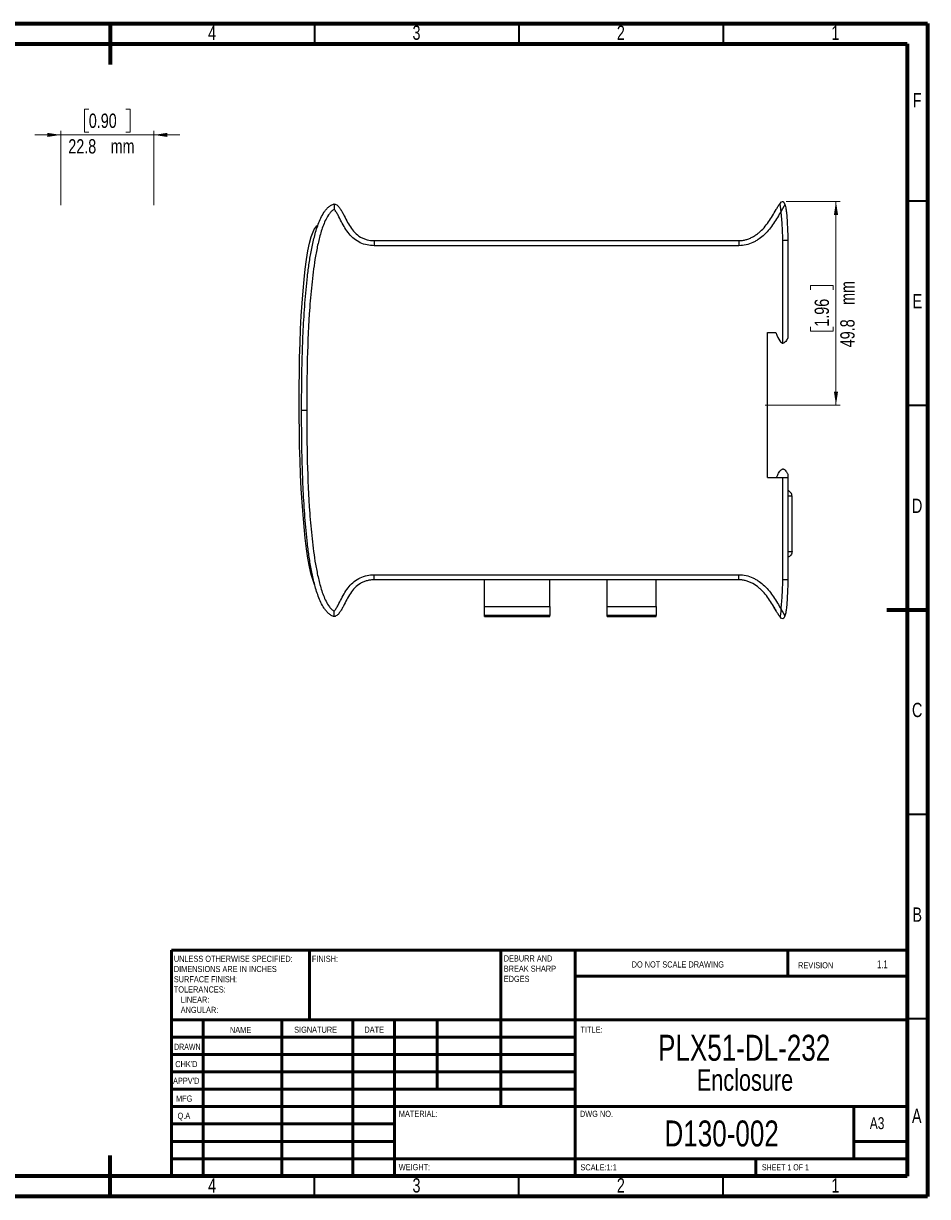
# Model space of a CAD drawing. Header units: millimetres. Extents: x 15 to 415, y 5 to 292.
# Tile 3 of 3: x 194 to 415, y 5 to 292. Entities that reach past the tile are written whole.
import ezdxf

# ---------------------------------------------------------------- set-up
doc = ezdxf.new("R2010")
doc.units = ezdxf.units.MM
doc.header["$PDSIZE"] = -1
doc.styles.add('SLDTEXTSTYLE0', font='TXT', dxfattribs={"width": 0.75})
doc.styles.add('SLDTEXTSTYLE1', font='TXT', dxfattribs={"width": 0.686449})
doc.styles.add('SLDTEXTSTYLE2', font='TXT', dxfattribs={"width": 0.6875})
doc.dimstyles.new('SLDDIMSTYLE0', dxfattribs={"dimtxt": 3.5, "dimasz": 3.302, "dimexe": 0, "dimexo": 0.0625, "dimgap": 0.875, "dimtad": 1, "dimdec": 1, "dimrnd": 1e-09, "dimzin": 12, "dimdsep": 46, "dimtxsty": 'SLDTEXTSTYLE0', "dimsah": 1, "dimcen": 0.09, "dimadec": 0, "dimazin": 3, "dimtfac": 1, "dimtdec": 1, "dimtofl": 0, "dimtmove": 0, "dimatfit": 3, "dimfxl": 1, "dimfrac": 2, "dimtolj": 1, "dimtzin": 12, "dimarcsym": 0})
doc.dimstyles.new('SLDDIMSTYLE2', dxfattribs={"dimtxt": 3.5, "dimasz": 3.302, "dimexe": 0, "dimexo": 0.0625, "dimgap": 0.875, "dimtad": 1, "dimdec": 1, "dimrnd": 1e-09, "dimzin": 12, "dimdsep": 46, "dimtxsty": 'SLDTEXTSTYLE0', "dimsah": 1, "dimcen": 0.09, "dimadec": 0, "dimazin": 3, "dimtfac": 1, "dimtdec": 1, "dimtmove": 0, "dimatfit": 0, "dimfxl": 1, "dimfrac": 2, "dimtolj": 1, "dimtzin": 12, "dimarcsym": 0})

# ---------------------------------------------------------------- blocks, each defined once
blk = doc.blocks.new('SW_NOTE_0')
at = {"color": 0, "linetype": 'Continuous', "lineweight": 0, "char_height": 1.5, "attachment_point": 1, "style": 'SLDTEXTSTYLE0'}
for s, insert in [('UNLESS OTHERWISE SPECIFIED:', (0, 1.93)), ('DIMENSIONS ARE IN INCHES', (0, -0.57)), ('TOLERANCES:', (0, -5.57)), ('SURFACE FINISH:', (0, -3.07)), ('LINEAR:', (1.69, -8.07)), ('ANGULAR:', (1.69, -10.57))]:
    blk.add_mtext(s, dxfattribs=dict(at, insert=insert))
blk = doc.blocks.new('SW_NOTE_0_1')
at = {"color": 0, "linetype": 'Continuous', "lineweight": 0, "char_height": 1.5, "attachment_point": 1, "style": 'SLDTEXTSTYLE0'}
for s, insert in [('DEBURR AND', (0, 1.93)), ('BREAK SHARP', (0, -0.57)), ('EDGES', (0, -3.07))]:
    blk.add_mtext(s, dxfattribs=dict(at, insert=insert))
blk = doc.blocks.new('SW_NOTE_0_2')
at = {"color": 0, "linetype": 'Continuous', "lineweight": 0, "attachment_point": 2, "style": 'SLDTEXTSTYLE0'}
for s, insert, char_height in [('PLX51-DL-232', (26.09, 8.19), 6.35), ('Enclosure', (26.3, -0.23), 5.292)]:
    blk.add_mtext(s, dxfattribs=dict(at, insert=insert, char_height=char_height))
blk = doc.blocks.new('_D_2')
at = {"color": 7, "linetype": 'Continuous', "lineweight": 0}
for p, q in [((209.79, 271), (208.73, 271)), ((208.73, 271), (208.73, 265.44)), ((218.84, 271), (219.91, 271)), ((219.91, 271), (219.91, 265.44)), ((202.92, 264.74), (196.57, 264.74)), ((202.92, 247.53), (202.92, 265.74)), ((202.92, 264.74), (225.72, 264.74)), ((208.73, 265.44), (209.79, 265.44)), ((219.91, 265.44), (218.84, 265.44)), ((225.72, 247.53), (225.72, 265.74)), ((225.72, 264.74), (232.07, 264.74))]:
    blk.add_line(p, q, dxfattribs=at)
at = {"color": 7, "linetype": 'Continuous', "lineweight": 18}
for points in [[(202.92, 264.74), (199.62, 265.24), (199.62, 264.23)], [(225.72, 264.74), (229.02, 264.23), (229.02, 265.24)]]:
    blk.add_solid(points, dxfattribs=at)
at = {"color": 7, "linetype": 'Continuous', "lineweight": 18, "char_height": 3.5, "attachment_point": 1, "style": 'SLDTEXTSTYLE0'}
for s, insert in [('0.90', (209.79, 269.95)), ('22.8', (204.77, 263.69)), ('mm', (215.13, 263.69))]:
    blk.add_mtext(s, dxfattribs=dict(at, insert=insert))
blk = doc.blocks.new('_D_3')
at = {"color": 7, "linetype": 'Continuous', "lineweight": 0}
for p, q in [((380.4, 248.44), (393.6, 248.44)), ((392.6, 248.44), (392.6, 198.63)), ((386.34, 226.85), (386.34, 227.92)), ((386.34, 227.92), (391.89, 227.92)), ((391.89, 227.92), (391.89, 226.85)), ((386.34, 217.8), (386.34, 216.73)), ((386.34, 216.73), (391.89, 216.73)), ((391.89, 216.73), (391.89, 217.8)), ((376.24, 198.63), (393.6, 198.63))]:
    blk.add_line(p, q, dxfattribs=at)
at = {"color": 7, "linetype": 'Continuous', "lineweight": 18}
for points in [[(392.6, 248.44), (392.09, 245.13), (393.11, 245.13)], [(392.6, 198.63), (393.11, 201.93), (392.09, 201.93)]]:
    blk.add_solid(points, dxfattribs=at)
at = {"color": 7, "linetype": 'Continuous', "lineweight": 18, "char_height": 3.5, "attachment_point": 1, "rotation": 90, "style": 'SLDTEXTSTYLE0'}
for s, insert in [('mm', (393.65, 223.14)), ('1.96', (387.38, 217.8)), ('49.8', (393.65, 212.78))]:
    blk.add_mtext(s, dxfattribs=dict(at, insert=insert))

msp = doc.modelspace()

# ---------------------------------------------------------------- linework, layer by layer
at = {"color": 7, "linetype": 'Continuous', "lineweight": 70}
for p, q in [((15, 292), (415, 292)), ((215, 292), (215, 282)), ((415, 292), (415, 5)), ((20, 287), (410, 287)), ((410, 287), (410, 10)), ((415, 148.5), (405, 148.5)), ((410, 65.25), (410, 10)), ((215, 5), (215, 15)), ((410, 10), (20, 10)), ((410, 10), (222.8, 10)), ((415, 5), (15, 5))]:
    msp.add_line(p, q, dxfattribs=at)
at = {"color": 7, "linetype": 'Continuous', "lineweight": 35}
for p, q in [((265, 292), (265, 287)), ((315, 292), (315, 287)), ((365, 292), (365, 287)), ((415, 248.5), (410, 248.5)), ((415, 198.5), (410, 198.5)), ((415, 98.5), (410, 98.5)), ((415, 48.5), (410, 48.5)), ((265, 5), (265, 10)), ((315, 5), (315, 10)), ((365, 5), (365, 10))]:
    msp.add_line(p, q, dxfattribs=at)
at = {"color": 7, "linetype": 'Continuous', "lineweight": 25}
for p, q in [((378.8833, 247.9127), (378.9817, 248.029)), ((380.038, 247.88), (380.1139, 247.6936)), ((265.1122, 241.9541), (265.1122, 241.9625)), ((279.6284, 238.878), (279.6284, 237.628)), ((279.6284, 238.878), (368.8502, 238.878)), ((379.6002, 213.7533), (379.6002, 238.8594)), ((380.8502, 238.878), (380.8502, 215.0343)), ((368.8469, 237.628), (279.6284, 237.628)), ((375.8502, 216.378), (377.8502, 216.378)), ((375.8502, 180.878), (375.8502, 216.378)), ((261.8502, 197.378), (263.1002, 197.378)), ((375.8502, 180.878), (379.6002, 180.878)), ((379.6002, 155.8966), (379.6002, 180.878)), ((379.6002, 180.878), (380.8502, 180.878)), ((380.8502, 181.7217), (380.8502, 180.878)), ((380.8502, 180.878), (380.8502, 155.878)), ((381.8502, 176.3195), (380.8502, 176.3195)), ((381.8502, 162.8195), (381.8502, 176.3195)), ((380.8502, 162.8195), (381.8502, 162.8195)), ((279.6284, 155.878), (279.6284, 157.128)), ((279.6284, 157.128), (368.8469, 157.128)), ((368.8502, 155.878), (279.6284, 155.878)), ((306.6122, 149.378), (306.6122, 155.878)), ((322.6122, 149.378), (322.6122, 155.878)), ((336.6122, 149.378), (336.6122, 155.878)), ((348.6122, 149.378), (348.6122, 155.878)), ((265.1122, 154.4625), (265.1122, 154.6148)), ((306.6122, 149.378), (322.6122, 149.378)), ((306.6122, 147.128), (306.6122, 149.378)), ((322.6122, 149.378), (322.6122, 147.128)), ((336.6122, 149.378), (348.6122, 149.378)), ((336.6122, 147.128), (336.6122, 149.378)), ((348.6122, 149.378), (348.6122, 147.128)), ((322.6122, 147.128), (306.6122, 147.128)), ((306.6122, 146.878), (306.6122, 147.128)), ((306.6122, 146.878), (322.6122, 146.878)), ((322.6122, 146.878), (322.6122, 147.128)), ((348.6122, 147.128), (336.6122, 147.128)), ((336.6122, 146.878), (336.6122, 147.128)), ((336.6122, 146.878), (348.6122, 146.878)), ((348.6122, 146.878), (348.6122, 147.128)), ((378.8697, 146.8627), (378.9272, 146.7822)), ((380.069, 146.9427), (380.1422, 147.1767))]:
    msp.add_line(p, q, dxfattribs=at)
at = {"color": 7, "linetype": 'Continuous', "lineweight": 18}
for p, q in [((379.3982, 248.4365), (379.7481, 248.4365)), ((375.2426, 198.628), (376.7806, 198.628))]:
    msp.add_line(p, q, dxfattribs=at)
at = {"color": 7, "linetype": 'Continuous', "lineweight": 50}
for p, q in [((230, 65.25), (410, 65.25)), ((230, 65.25), (230, 10)), ((263.8, 48.25), (263.8, 65.25)), ((310.6, 65.25), (310.6, 27)), ((328.8, 65.25), (328.8, 10)), ((380.8, 58.875), (380.8, 65.25)), ((410, 58.875), (328.8, 58.875)), ((410, 48.25), (230, 48.25)), ((237.8, 48.25), (237.8, 10)), ((256.991, 48.25), (256.991, 10)), ((274.3989, 48.25), (274.3989, 10)), ((284.6, 10), (284.6, 48.25)), ((295, 31.25), (295, 48.25)), ((328.8, 44), (230, 44)), ((328.8, 39.75), (230, 39.75)), ((328.8, 35.5), (230, 35.5)), ((328.8, 31.25), (230, 31.25)), ((284.6, 27), (230, 27)), ((284.6, 27), (410, 27)), ((397, 14.25), (397, 27)), ((284.6, 22.7499), (230, 22.7499)), ((284.6, 18.5), (230, 18.5)), ((410, 18.5), (397, 18.5)), ((230, 14.25), (410, 14.25)), ((373, 10), (373, 14.25))]:
    msp.add_line(p, q, dxfattribs=at)
at = {"color": 7, "linetype": 'Continuous', "lineweight": 25, "flags": 128}
msp.add_lwpolyline([(265.7893, 242.5543), (265.4442, 242.3155), (265.1122, 241.9541)], dxfattribs=at)
at = {"color": 7, "linetype": 'Continuous', "lineweight": 25}
for points, knots in [([(261.8502, 197.378), (261.8502, 201.7457), (261.8976, 206.1121), (262.0807, 212.6584), (262.1606, 214.84), (262.3708, 219.2017), (262.501, 221.3827), (262.8323, 225.7383), (263.0329, 227.9125), (263.4165, 231.1648), (263.5583, 232.2474), (263.8794, 234.4086), (264.0586, 235.4872), (264.4687, 237.6314), (264.6994, 238.6979), (265.2414, 240.8129), (265.5524, 241.8649), (266.125, 243.401), (266.334, 243.9067), (266.8064, 244.8951), (267.0672, 245.3737), (267.52, 246.0531), (267.6813, 246.273), (268.033, 246.6945), (268.223, 246.8953), (268.6321, 247.259), (268.8546, 247.4247), (269.3309, 247.6988), (269.5824, 247.8064), (269.8502, 247.878)], [0, 0, 0, 0, 0.25, 0.25, 0.375, 0.375, 0.5, 0.5, 0.625, 0.625, 0.6875, 0.6875, 0.75, 0.75, 0.8125, 0.8125, 0.875, 0.875, 0.90625, 0.90625, 0.9375, 0.9375, 0.953125, 0.953125, 0.96875, 0.96875, 0.984375, 0.984375, 1, 1, 1, 1]), ([(269.8502, 247.878), (269.8502, 247.878), (269.8504, 247.8689), (269.8512, 247.8331), (269.8518, 247.806), (269.8538, 247.7009), (269.8555, 247.5969), (269.8558, 247.3434), (269.8543, 247.1917), (269.8391, 246.869), (269.8239, 246.6955), (269.804, 246.5262)], [0, 0, 0, 0, 0.125, 0.125, 0.25, 0.25, 0.5, 0.5, 0.75, 0.75, 1, 1, 1, 1]), ([(269.8502, 247.878), (269.9932, 247.8469), (270.1318, 247.7939), (270.391, 247.6536), (270.5111, 247.5671), (270.8427, 247.281), (271.0318, 247.0518), (271.3723, 246.5736), (271.5252, 246.3217), (271.8149, 245.8107), (271.9518, 245.5508), (272.3554, 244.7673), (272.6155, 244.24), (273.1689, 243.2036), (273.462, 242.6927), (274.1175, 241.7162), (274.4766, 241.2553), (275.2933, 240.4197), (275.7586, 240.0425), (276.5121, 239.5969), (276.7733, 239.4668), (277.3167, 239.2448), (277.6004, 239.1527), (278.4551, 238.9399), (279.037, 238.878), (279.6284, 238.878)], [0, 0, 0, 0, 0.03125, 0.03125, 0.0625, 0.0625, 0.125, 0.125, 0.1875, 0.1875, 0.25, 0.25, 0.375, 0.375, 0.5, 0.5, 0.625, 0.625, 0.75, 0.75, 0.8125, 0.8125, 0.875, 0.875, 1, 1, 1, 1]), ([(368.8502, 238.878), (368.9981, 238.8772), (369.1494, 238.8819), (369.4459, 238.9021), (369.5933, 238.9174), (370.0331, 238.9787), (370.323, 239.0398), (370.8966, 239.1996), (371.1806, 239.2988), (371.7284, 239.5264), (371.9944, 239.6552), (372.5119, 239.9395), (372.7636, 240.095), (373.2538, 240.4305), (373.4931, 240.6112), (374.18, 241.1775), (374.6016, 241.5894), (375.3835, 242.4712), (375.7432, 242.9427), (376.4224, 243.9189), (376.7399, 244.4208), (377.3544, 245.4376), (377.6504, 245.953), (378.1011, 246.7219), (378.2525, 246.9775), (378.5677, 247.4809), (378.7295, 247.7299), (378.9167, 247.9631)], [0, 0, 0, 0, 0.03125, 0.03125, 0.0625, 0.0625, 0.125, 0.125, 0.1875, 0.1875, 0.25, 0.25, 0.3125, 0.3125, 0.375, 0.375, 0.5, 0.5, 0.625, 0.625, 0.75, 0.75, 0.875, 0.875, 0.9375, 0.9375, 1, 1, 1, 1]), ([(379.1647, 246.0635), (379.1574, 246.1253), (379.1435, 246.2426), (379.1235, 246.4081), (379.1058, 246.5536), (379.0812, 246.7517), (379.0484, 246.994), (379.0077, 247.2841), (378.9701, 247.5413), (378.9449, 247.727), (378.9304, 247.8424), (378.9226, 247.9101), (378.9177, 247.9547), (378.917, 247.9603), (378.9167, 247.9631)], [0, 0, 0, 0, 0.07397727, 0.14020005, 0.19867889, 0.24940215, 0.38106438, 0.49843286, 0.62593045, 0.74533377, 0.80931877, 0.87270262, 0.93599619, 1, 1, 1, 1]), ([(380.1032, 247.74), (380.1032, 247.74), (380.1021, 247.7376), (380.0978, 247.7289), (380.0946, 247.7225), (380.0826, 247.6981), (380.0711, 247.6751), (380.0433, 247.6205), (380.027, 247.5888), (379.999, 247.5355), (379.9892, 247.5168), (379.9682, 247.4774), (379.9572, 247.4568), (379.9368, 247.419), (379.9277, 247.4021), (379.9087, 247.3673), (379.8989, 247.3493), (379.8685, 247.2941), (379.8472, 247.2555), (379.803, 247.1763), (379.7802, 247.1356), (379.7453, 247.0737), (379.7335, 247.053), (379.71, 247.0114), (379.6981, 246.9905), (379.6657, 246.9336), (379.6446, 246.8967), (379.6015, 246.8215), (379.5796, 246.7833), (379.5352, 246.7062), (379.5128, 246.6673), (379.4678, 246.5895), (379.4452, 246.5506), (379.4122, 246.4935), (379.4015, 246.4751), (379.3799, 246.438), (379.3691, 246.4194), (379.3366, 246.3633), (379.3148, 246.3256), (379.2714, 246.2503), (379.2499, 246.2126), (379.2178, 246.1564), (379.2071, 246.1377), (379.1859, 246.1005), (379.1753, 246.0819), (379.1647, 246.0635)], [0, 0, 0, 0, 0.04119436, 0.04119436, 0.08238872, 0.08238872, 0.16477743, 0.16477743, 0.24716615, 0.24716615, 0.28836051, 0.28836051, 0.32955486, 0.32955486, 0.36072785, 0.36072785, 0.39190083, 0.39190083, 0.4542468, 0.4542468, 0.51659277, 0.51659277, 0.54776576, 0.54776576, 0.57893874, 0.57893874, 0.63297898, 0.63297898, 0.68701922, 0.68701922, 0.74105945, 0.74105945, 0.79509969, 0.79509969, 0.82071223, 0.82071223, 0.84632477, 0.84632477, 0.89754985, 0.89754985, 0.94877492, 0.94877492, 0.97438746, 0.97438746, 1, 1, 1, 1]), ([(380.1032, 247.74), (380.1601, 247.5619), (380.2039, 247.3814), (380.2806, 247.0184), (380.3131, 246.8357), (380.4004, 246.286), (380.4454, 245.9168), (380.5624, 244.8085), (380.6161, 244.0682), (380.7517, 241.8459), (380.806, 240.3622), (380.8502, 238.878)], [0, 0, 0, 0, 0.0625, 0.0625, 0.125, 0.125, 0.25, 0.25, 0.5, 0.5, 1, 1, 1, 1]), ([(269.804, 246.5262), (269.5672, 246.404), (269.3566, 246.2397), (268.9749, 245.8759), (268.8013, 245.6732), (268.3266, 245.0444), (268.0635, 244.5918), (267.5893, 243.6542), (267.3807, 243.1695), (267.0023, 242.1894), (266.832, 241.6921), (266.3604, 240.1855), (266.0996, 239.1688), (265.6388, 237.1224), (265.4397, 236.0923), (264.9049, 232.988), (264.6312, 230.9047), (264.1756, 226.7325), (263.995, 224.6414), (263.5458, 218.3581), (263.3683, 214.1639), (263.1442, 205.7735), (263.1002, 201.5764), (263.1002, 197.378)], [0, 0, 0, 0, 0.015625, 0.015625, 0.03125, 0.03125, 0.0625, 0.0625, 0.09375, 0.09375, 0.125, 0.125, 0.1875, 0.1875, 0.25, 0.25, 0.375, 0.375, 0.5, 0.5, 0.75, 0.75, 1, 1, 1, 1]), ([(279.6284, 237.628), (279.0367, 237.628), (278.4533, 237.6821), (277.3064, 237.9201), (276.7377, 238.1082), (275.6817, 238.6089), (275.1875, 238.9219), (274.2651, 239.6657), (273.8543, 240.0818), (273.1066, 240.979), (272.769, 241.4621), (272.1486, 242.4631), (271.8668, 242.9793), (271.3248, 244.0234), (271.0662, 244.5523), (270.6517, 245.331), (270.5092, 245.5882), (270.2728, 245.9614), (270.1904, 246.0832), (270.0117, 246.3166), (269.916, 246.4298), (269.804, 246.5262)], [0, 0, 0, 0, 0.125, 0.125, 0.25, 0.25, 0.375, 0.375, 0.5, 0.5, 0.625, 0.625, 0.75, 0.75, 0.875, 0.875, 0.9375, 0.9375, 0.96875, 0.96875, 1, 1, 1, 1]), ([(379.1647, 246.0635), (378.8667, 245.5606), (378.5768, 245.0528), (377.9789, 244.0489), (377.672, 243.5523), (377.0235, 242.5823), (376.6822, 242.1088), (375.9428, 241.1997), (375.5448, 240.7678), (374.6986, 239.97), (374.2491, 239.6015), (373.5286, 239.1019), (373.2795, 238.9437), (372.7713, 238.6514), (372.5122, 238.5172), (371.719, 238.1523), (371.1683, 237.9588), (370.0192, 237.6932), (369.4372, 237.625), (368.8469, 237.628)], [0, 0, 0, 0, 0.125, 0.125, 0.25, 0.25, 0.375, 0.375, 0.5, 0.5, 0.625, 0.625, 0.6875, 0.6875, 0.75, 0.75, 0.875, 0.875, 1, 1, 1, 1]), ([(379.6002, 238.8594), (379.5643, 240.0622), (379.5209, 241.2649), (379.4266, 243.0671), (379.3902, 243.6675), (379.2983, 244.8671), (379.2442, 245.4668), (379.1647, 246.0635)], [0, 0, 0, 0, 0.5, 0.5, 0.75, 0.75, 1, 1, 1, 1]), ([(368.8502, 238.878), (368.8502, 238.878), (368.8501, 238.8455), (368.8497, 238.7201), (368.8495, 238.6273), (368.8489, 238.3967), (368.8485, 238.2573), (368.8477, 237.9566), (368.8473, 237.7909), (368.8469, 237.628)], [0, 0, 0, 0, 0.25, 0.25, 0.5, 0.5, 0.75, 0.75, 1, 1, 1, 1]), ([(380.8502, 238.878), (380.8502, 238.878), (380.8177, 238.8775), (380.6923, 238.8757), (380.5995, 238.8743), (380.369, 238.8709), (380.2297, 238.8688), (379.9291, 238.8643), (379.7629, 238.8618), (379.6002, 238.8594)], [0, 0, 0, 0, 0.25, 0.25, 0.5, 0.5, 0.75, 0.75, 1, 1, 1, 1]), ([(380.8502, 215.0343), (380.8502, 215.0343), (380.8374, 215.0132), (380.7933, 214.9411), (380.7624, 214.8907), (380.655, 214.7186), (380.5649, 214.5768), (380.364, 214.2902), (380.2542, 214.1426), (380.0481, 213.9404), (379.9727, 213.877), (379.8007, 213.7806), (379.7021, 213.7491), (379.6002, 213.7533)], [0, 0, 0, 0, 0.125, 0.125, 0.25, 0.25, 0.5, 0.5, 0.75, 0.75, 0.875, 0.875, 1, 1, 1, 1]), ([(269.8502, 146.878), (269.7181, 146.9133), (269.5865, 146.9586), (269.3343, 147.0646), (269.2119, 147.1257), (268.8546, 147.3314), (268.6321, 147.497), (268.223, 147.8607), (268.033, 148.0615), (267.6813, 148.483), (267.52, 148.7029), (267.0672, 149.3823), (266.8064, 149.8609), (266.334, 150.8493), (266.125, 151.355), (265.5524, 152.8912), (265.2414, 153.9431), (264.6994, 156.0581), (264.4687, 157.1246), (264.0586, 159.2688), (263.8794, 160.3474), (263.5583, 162.5086), (263.4165, 163.5912), (263.0329, 166.8436), (262.8323, 169.0177), (262.501, 173.3733), (262.3708, 175.5543), (262.1606, 179.916), (262.0807, 182.0976), (261.8976, 188.6439), (261.8502, 193.0103), (261.8502, 197.378)], [0, 0, 0, 0, 0.0078125, 0.0078125, 0.015625, 0.015625, 0.03125, 0.03125, 0.046875, 0.046875, 0.0625, 0.0625, 0.09375, 0.09375, 0.125, 0.125, 0.1875, 0.1875, 0.25, 0.25, 0.3125, 0.3125, 0.375, 0.375, 0.5, 0.5, 0.625, 0.625, 0.75, 0.75, 1, 1, 1, 1]), ([(263.1002, 197.378), (263.1002, 193.1796), (263.1442, 188.9825), (263.3683, 180.5921), (263.5458, 176.3979), (263.995, 170.1146), (264.1756, 168.0235), (264.6312, 163.8513), (264.9049, 161.768), (265.4397, 158.6637), (265.6388, 157.6336), (266.0996, 155.5872), (266.3604, 154.5705), (266.832, 153.0639), (267.0023, 152.5667), (267.3807, 151.5865), (267.5893, 151.1018), (268.0635, 150.1642), (268.3266, 149.7116), (268.8013, 149.0828), (268.9749, 148.8801), (269.3566, 148.5163), (269.5672, 148.352), (269.804, 148.2298)], [0, 0, 0, 0, 0.25, 0.25, 0.5, 0.5, 0.625, 0.625, 0.75, 0.75, 0.8125, 0.8125, 0.875, 0.875, 0.90625, 0.90625, 0.9375, 0.9375, 0.96875, 0.96875, 0.984375, 0.984375, 1, 1, 1, 1]), ([(378.0655, 180.878), (378.1197, 181.0065), (378.2732, 181.3704), (378.5368, 181.9004), (378.8273, 182.3923), (379.0789, 182.713), (379.2909, 182.9031), (379.4935, 182.9992), (379.6812, 183.0093), (379.92, 182.9326), (380.2047, 182.6805), (380.5239, 182.2517), (380.7339, 181.9105), (380.8502, 181.7217)], [0, 0, 0, 0, 0.09172323, 0.2597253, 0.38895536, 0.46666137, 0.52698208, 0.57479046, 0.61093271, 0.64787383, 0.73682155, 0.85435727, 1, 1, 1, 1]), ([(381.8502, 176.3195), (381.8502, 176.4749), (381.8266, 176.6263), (381.7329, 176.9211), (381.664, 177.0595), (381.3972, 177.437), (381.1393, 177.6315), (380.8502, 177.7337)], [0, 0, 0, 0, 0.25, 0.25, 0.5, 0.5, 1, 1, 1, 1]), ([(381.8502, 162.8195), (381.8502, 162.6641), (381.8266, 162.5128), (381.7329, 162.218), (381.664, 162.0796), (381.3972, 161.7021), (381.1393, 161.5076), (380.8502, 161.4053)], [0, 0, 0, 0, 0.25, 0.25, 0.5, 0.5, 1, 1, 1, 1]), ([(269.804, 148.2298), (269.916, 148.3262), (270.0117, 148.4394), (270.1904, 148.6728), (270.2728, 148.7946), (270.5092, 149.1678), (270.6517, 149.425), (271.0662, 150.2037), (271.3248, 150.7326), (271.8668, 151.7767), (272.1486, 152.2929), (272.769, 153.294), (273.1066, 153.777), (273.8543, 154.6742), (274.2651, 155.0903), (275.1875, 155.8341), (275.6817, 156.1471), (276.7377, 156.6478), (277.3064, 156.8359), (278.4533, 157.0739), (279.0367, 157.128), (279.6284, 157.128)], [0, 0, 0, 0, 0.03125, 0.03125, 0.0625, 0.0625, 0.125, 0.125, 0.25, 0.25, 0.375, 0.375, 0.5, 0.5, 0.625, 0.625, 0.75, 0.75, 0.875, 0.875, 1, 1, 1, 1]), ([(279.6284, 155.878), (279.4822, 155.878), (279.3333, 155.8741), (279.0401, 155.858), (278.8941, 155.8458), (278.4581, 155.796), (278.1702, 155.7452), (277.6004, 155.6033), (277.3167, 155.5112), (276.7733, 155.2892), (276.5121, 155.1591), (275.7586, 154.7135), (275.2933, 154.3363), (274.4766, 153.5007), (274.1175, 153.0398), (273.462, 152.0633), (273.1689, 151.5524), (272.6155, 150.516), (272.3554, 149.9887), (271.9518, 149.2052), (271.8149, 148.9453), (271.5252, 148.4343), (271.3723, 148.1824), (271.0318, 147.7042), (270.8427, 147.475), (270.5111, 147.1889), (270.391, 147.1025), (270.1318, 146.9621), (269.9952, 146.9095), (269.8502, 146.878)], [0, 0, 0, 0, 0.03125, 0.03125, 0.0625, 0.0625, 0.125, 0.125, 0.1875, 0.1875, 0.25, 0.25, 0.375, 0.375, 0.5, 0.5, 0.625, 0.625, 0.75, 0.75, 0.8125, 0.8125, 0.875, 0.875, 0.9375, 0.9375, 0.96875, 0.96875, 1, 1, 1, 1]), ([(368.8469, 157.128), (369.4372, 157.131), (370.0192, 157.0628), (371.1683, 156.7972), (371.719, 156.6037), (372.5122, 156.2388), (372.7713, 156.1046), (373.2795, 155.8123), (373.5286, 155.6541), (374.2491, 155.1545), (374.6986, 154.786), (375.5448, 153.9882), (375.9428, 153.5563), (376.6822, 152.6473), (377.0235, 152.1737), (377.672, 151.2037), (377.9789, 150.7071), (378.5768, 149.7032), (378.8667, 149.1954), (379.1647, 148.6925)], [0, 0, 0, 0, 0.125, 0.125, 0.25, 0.25, 0.3125, 0.3125, 0.375, 0.375, 0.5, 0.5, 0.625, 0.625, 0.75, 0.75, 0.875, 0.875, 1, 1, 1, 1]), ([(368.8502, 155.878), (368.8502, 155.878), (368.8501, 155.9105), (368.8497, 156.0359), (368.8495, 156.1287), (368.8489, 156.3593), (368.8485, 156.4987), (368.8477, 156.7994), (368.8473, 156.9651), (368.8469, 157.128)], [0, 0, 0, 0, 0.25, 0.25, 0.5, 0.5, 0.75, 0.75, 1, 1, 1, 1]), ([(378.9167, 146.7929), (378.7308, 147.0245), (378.5698, 147.272), (378.2562, 147.7724), (378.1056, 148.0266), (377.6571, 148.7913), (377.3626, 149.3042), (376.7524, 150.3151), (376.4376, 150.8135), (375.7667, 151.7811), (375.4111, 152.2506), (374.8243, 152.9168), (374.62, 153.1326), (374.1919, 153.5505), (373.969, 153.7516), (373.2802, 154.3219), (372.7918, 154.6615), (372.0049, 155.0956), (371.7343, 155.2269), (371.1859, 155.4552), (370.9066, 155.553), (370.3372, 155.7128), (370.047, 155.7748), (369.4543, 155.8585), (369.1519, 155.8797), (368.8502, 155.878)], [0, 0, 0, 0, 0.0625, 0.0625, 0.125, 0.125, 0.25, 0.25, 0.375, 0.375, 0.5, 0.5, 0.5625, 0.5625, 0.625, 0.625, 0.75, 0.75, 0.8125, 0.8125, 0.875, 0.875, 0.9375, 0.9375, 1, 1, 1, 1]), ([(379.1647, 148.6925), (379.2442, 149.2892), (379.2983, 149.8889), (379.3902, 151.0885), (379.4266, 151.6889), (379.5209, 153.4911), (379.5643, 154.6938), (379.6002, 155.8966)], [0, 0, 0, 0, 0.25, 0.25, 0.5, 0.5, 1, 1, 1, 1]), ([(380.8502, 155.878), (380.8502, 155.878), (380.8177, 155.8785), (380.6923, 155.8804), (380.5995, 155.8817), (380.369, 155.8852), (380.2297, 155.8872), (379.9291, 155.8917), (379.7629, 155.8942), (379.6002, 155.8966)], [0, 0, 0, 0, 0.25, 0.25, 0.5, 0.5, 0.75, 0.75, 1, 1, 1, 1]), ([(380.8502, 155.878), (380.806, 154.3938), (380.7517, 152.9093), (380.6162, 150.6882), (380.5624, 149.9487), (380.4459, 148.8432), (380.4011, 148.4753), (380.314, 147.9255), (380.2816, 147.7426), (380.2047, 147.3781), (380.1609, 147.1963), (380.1032, 147.0161)], [0, 0, 0, 0, 0.5, 0.5, 0.75, 0.75, 0.875, 0.875, 0.9375, 0.9375, 1, 1, 1, 1]), ([(269.8502, 146.878), (269.8502, 146.878), (269.8504, 146.8871), (269.8512, 146.9229), (269.8518, 146.95), (269.8538, 147.0552), (269.8555, 147.1591), (269.8558, 147.4127), (269.8543, 147.5643), (269.8391, 147.887), (269.8239, 148.0605), (269.804, 148.2298)], [0, 0, 0, 0, 0.125, 0.125, 0.25, 0.25, 0.5, 0.5, 0.75, 0.75, 1, 1, 1, 1]), ([(379.1647, 148.6925), (379.1574, 148.6307), (379.1435, 148.5134), (379.1235, 148.3478), (379.1058, 148.2024), (379.0812, 148.0043), (379.0485, 147.7621), (379.0078, 147.4721), (378.9701, 147.215), (378.9449, 147.029), (378.9304, 146.9136), (378.9226, 146.8459), (378.9177, 146.8013), (378.917, 146.7957), (378.9167, 146.7929)], [0, 0, 0, 0, 0.07398412, 0.14021681, 0.19870866, 0.24944812, 0.38104561, 0.49826063, 0.62584573, 0.74529108, 0.8092931, 0.87268977, 0.93599183, 1, 1, 1, 1]), ([(379.1647, 148.6925), (379.1753, 148.674), (379.1859, 148.6554), (379.2072, 148.6181), (379.2179, 148.5994), (379.2501, 148.5431), (379.2716, 148.5053), (379.3151, 148.4299), (379.3369, 148.3922), (379.3695, 148.3361), (379.3803, 148.3174), (379.4019, 148.2802), (379.4126, 148.2617), (379.4457, 148.2047), (379.4682, 148.1658), (379.5131, 148.088), (379.5355, 148.0492), (379.5798, 147.9722), (379.6018, 147.9341), (379.6447, 147.8591), (379.6658, 147.8222), (379.698, 147.7656), (379.7098, 147.7449), (379.7332, 147.7036), (379.7449, 147.683), (379.7796, 147.6214), (379.8024, 147.5808), (379.8467, 147.5014), (379.868, 147.4629), (379.8982, 147.4079), (379.908, 147.39), (379.9269, 147.3553), (379.936, 147.3384), (379.9565, 147.3006), (379.9676, 147.2798), (379.9886, 147.2403), (379.9985, 147.2215), (380.0266, 147.168), (380.0429, 147.1362), (380.0709, 147.0813), (380.0824, 147.0582), (380.0946, 147.0337), (380.0977, 147.0272), (380.102, 147.0184), (380.1032, 147.0161), (380.1032, 147.0161)], [0, 0, 0, 0, 0.02565767, 0.02565767, 0.05131534, 0.05131534, 0.10263069, 0.10263069, 0.15394603, 0.15394603, 0.17960371, 0.17960371, 0.20526138, 0.20526138, 0.2592072, 0.2592072, 0.31315303, 0.31315303, 0.36709885, 0.36709885, 0.42104467, 0.42104467, 0.45210788, 0.45210788, 0.48317109, 0.48317109, 0.5452975, 0.5452975, 0.60742391, 0.60742391, 0.63848712, 0.63848712, 0.66955032, 0.66955032, 0.71085653, 0.71085653, 0.75216274, 0.75216274, 0.83477516, 0.83477516, 0.91738758, 0.91738758, 0.95869379, 0.95869379, 1, 1, 1, 1])]:
    msp.add_open_spline(points, degree=3, knots=knots, dxfattribs=at)
for points in [[(378.9167, 247.9631), (379.4201, 248.5905), (379.806, 248.669), (380.1032, 247.74)], [(265.1122, 154.4625), (259.9478, 165.7636), (259.9478, 234.0646), (265.1122, 241.9625)], [(377.8502, 216.378), (378.616, 214.4985), (379.1329, 213.7725), (379.6002, 213.7533)], [(377.2528, 149.4832), (377.484, 149.0935), (377.7012, 148.7173), (377.9051, 148.3686)], [(380.1032, 147.0161), (379.806, 146.087), (379.4201, 146.1655), (378.9167, 146.7929)]]:
    msp.add_open_spline(points, degree=3, dxfattribs=at)
at = {"color": 7, "linetype": 'Continuous', "lineweight": 0}
msp.add_point((375.8502, 198.628), dxfattribs=at)

# ---------------------------------------------------------------- block references
for name, p in [('SW_NOTE_0', (230.5937, 61.9874)), ('SW_NOTE_0_1', (311.3092, 62.0695)), ('SW_NOTE_0_2', (344.0372, 36.3861))]:
    msp.add_blockref(name, p, dxfattribs=at)

# ---------------------------------------------------------------- texts
for s, insert, char_height, attachment_point, style in [('4', (239.9648, 291.4858), 3.5, 2, 'SLDTEXTSTYLE0'), ('3', (289.9648, 291.4858), 3.5, 2, 'SLDTEXTSTYLE0'), ('2', (339.9648, 291.4858), 3.5, 2, 'SLDTEXTSTYLE0'), ('1', (392.4648, 291.4858), 3.5, 2, 'SLDTEXTSTYLE0'), ('F', (412.4635, 274.9858), 3.5, 2, 'SLDTEXTSTYLE0'), ('E', (412.5061, 225.792), 3.5, 2, 'SLDTEXTSTYLE0'), ('D', (412.4599, 175.7358), 3.5, 2, 'SLDTEXTSTYLE0'), ('C', (412.4635, 125.792), 3.5, 2, 'SLDTEXTSTYLE0'), ('B', (412.4733, 75.7358), 3.5, 2, 'SLDTEXTSTYLE0'), ('FINISH:', (264.3713, 63.9193), 1.5, 1, 'SLDTEXTSTYLE0'), ('DO NOT SCALE DRAWING', (342.6146, 62.533), 1.5, 1, 'SLDTEXTSTYLE0'), ('REVISION', (383.3276, 62.3349), 1.5, 1, 'SLDTEXTSTYLE0'), ('1.1', (403.9502, 62.7753), 1.905, 2, 'SLDTEXTSTYLE0'), ('NAME', (244.3222, 46.5015), 1.5, 1, 'SLDTEXTSTYLE0'), ('SIGNATURE', (260.0336, 46.5618), 1.5, 1, 'SLDTEXTSTYLE0'), ('DATE', (277.2147, 46.5762), 1.5, 1, 'SLDTEXTSTYLE0'), ('TITLE:', (330.0902, 46.5762), 1.5, 1, 'SLDTEXTSTYLE0'), ('DRAWN', (230.6434, 42.3848), 1.5, 1, 'SLDTEXTSTYLE1'), ("CHK'D", (230.9392, 38.1619), 1.5, 1, 'SLDTEXTSTYLE0'), ("APPV'D", (230.4017, 34.0659), 1.5, 1, 'SLDTEXTSTYLE0'), ('MFG', (231.124, 29.7158), 1.5, 1, 'SLDTEXTSTYLE0'), ('MATERIAL:', (285.6459, 25.9861), 1.5, 1, 'SLDTEXTSTYLE0'), ('DWG NO.', (329.953, 25.9861), 1.5, 1, 'SLDTEXTSTYLE0'), ('A', (412.3602, 26.4858), 3.5, 2, 'SLDTEXTSTYLE0'), ('Q.A', (231.509, 25.5047), 1.5, 1, 'SLDTEXTSTYLE0'), ('D130-002', (364.625, 23.6069), 6.35, 2, 'SLDTEXTSTYLE0'), ('A3', (400.8712, 24.4064), 2.91042, 1, 'SLDTEXTSTYLE0'), ('WEIGHT:', (285.6178, 12.9493), 1.4986, 1, 'SLDTEXTSTYLE0'), ('SCALE:1:1', (330.074, 12.9001), 1.5, 1, 'SLDTEXTSTYLE0'), ('SHEET 1 OF 1', (374.4783, 12.9001), 1.5, 1, 'SLDTEXTSTYLE2'), ('4', (239.9648, 9.4858), 3.5, 2, 'SLDTEXTSTYLE0'), ('3', (289.9648, 9.4858), 3.5, 2, 'SLDTEXTSTYLE0'), ('2', (339.9648, 9.4858), 3.5, 2, 'SLDTEXTSTYLE0'), ('1', (392.4648, 9.4858), 3.5, 2, 'SLDTEXTSTYLE0')]:
    msp.add_mtext(s, dxfattribs=dict(at, insert=insert, char_height=char_height, attachment_point=attachment_point, style=style))

# ---------------------------------------------------------------- dimensions: what is measured, and where the dimension line sits
at = {"color": 7, "linetype": 'Continuous', "lineweight": 18}
dim = msp.add_linear_dim(base=(225.7178, 259.1754), p1=(202.9178, 246.5262), p2=(225.7178, 246.5262), text='<> mm', dimstyle='SLDDIMSTYLE2', dxfattribs=at)
dim.commit()
dim.dimension.update_dxf_attribs({"geometry": '_D_2', "text_midpoint": (214.3178, 259.1754), "dimtype": 160})
dim = msp.add_linear_dim(base=(398.1622, 198.628), p1=(379.3982, 248.4365), p2=(375.2426, 198.628), angle=90, text='<> mm', dimstyle='SLDDIMSTYLE0', dxfattribs=at)
dim.commit()
dim.dimension.update_dxf_attribs({"geometry": '_D_3', "text_midpoint": (398.1622, 222.3247), "dimtype": 160})

doc.saveas('drawing.dxf')
